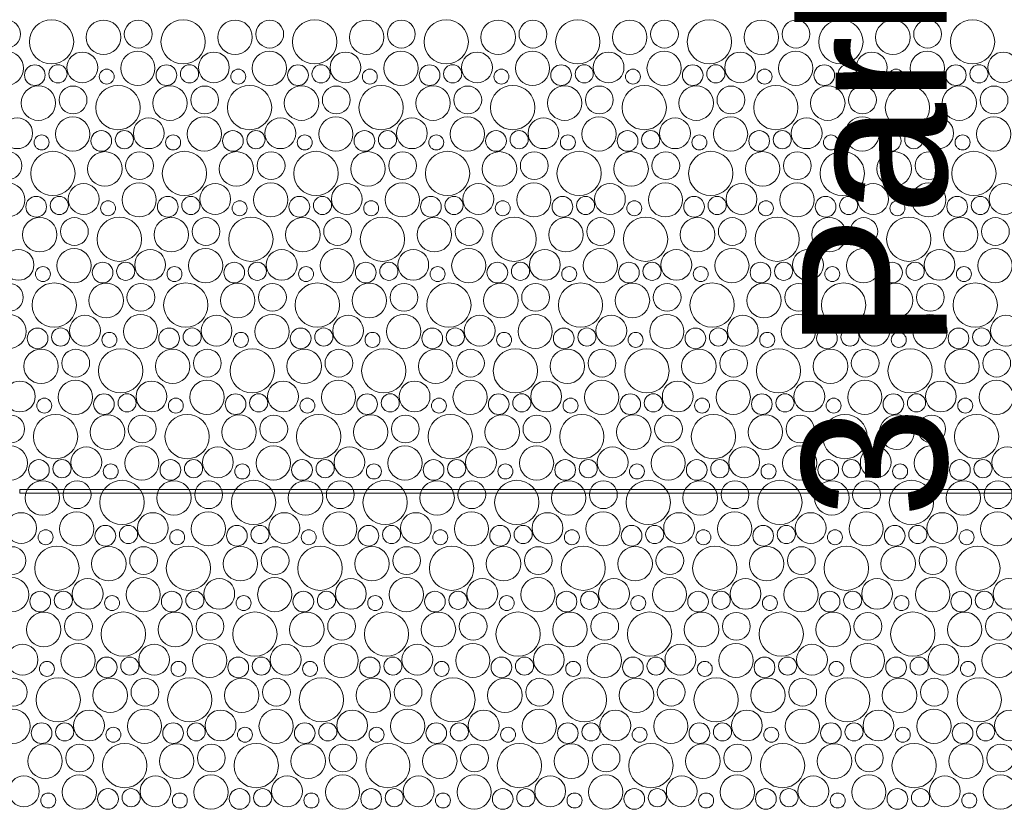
# Model space of a CAD drawing. Header units: metres. Extents: x -167 to 338, y -186 to 508.
# Tile 159 of 256: x 72.16 to 74.88, y 39.37 to 41.55. Entities that reach past the tile are written whole.
import ezdxf
from ezdxf.enums import TextEntityAlignment as Align

# ---------------------------------------------------------------- set-up
doc = ezdxf.new("R2010")
doc.units = ezdxf.units.M
doc.header["$MEASUREMENT"] = 0
doc.linetypes.add('Öffnungslinie Tür Fenster', pattern=[0.23, 0.15, -0.08])
for name, color, linetype in [('60 Gelände 2D Übersicht', 7, 'Continuous'), ('60 Stellplätze', 7, 'Continuous'), ('90 Allgemein Beschriftung', 7, 'Continuous')]:
    doc.layers.add(name, color=color, linetype=linetype)
doc.styles.add('ERSTELLTER_STIL_1', font='arial.ttf')
doc.styles.add('ERSTELLTER_STIL_2', font='arial.ttf')

# ---------------------------------------------------------------- blocks, each defined once
blk = doc.blocks.new('*X43', base_point=(27236.1321, 33357.279))
at = {"layer": '60 Gelände 2D Übersicht', "color": 9, "linetype": 'Continuous', "lineweight": 18}
for centre, radius in [((72.127, 41.514), 0.0384), ((72.2511, 41.4927), 0.0612), ((72.3947, 41.5052), 0.0477), ((72.4907, 41.514), 0.0384), ((72.6148, 41.4927), 0.0612), ((72.7584, 41.5052), 0.0477), ((72.8544, 41.514), 0.0384), ((72.9785, 41.4927), 0.0612), ((73.1221, 41.5052), 0.0477), ((73.2181, 41.514), 0.0384), ((73.3422, 41.4927), 0.0612), ((73.4858, 41.5052), 0.0477), ((73.5818, 41.514), 0.0384), ((73.7059, 41.4927), 0.0612), ((73.8495, 41.5052), 0.0477), ((73.9455, 41.514), 0.0384), ((74.0696, 41.4927), 0.0612), ((74.2132, 41.5052), 0.0477), ((74.3092, 41.514), 0.0384), ((74.4333, 41.4927), 0.0612), ((74.5769, 41.5052), 0.0477), ((74.6729, 41.514), 0.0384), ((74.7971, 41.4927), 0.0612), ((72.126, 41.4196), 0.0473), ((72.3362, 41.4218), 0.0426), ((72.4897, 41.4196), 0.0473), ((72.6999, 41.4218), 0.0426), ((72.8534, 41.4196), 0.0473), ((73.0636, 41.4218), 0.0426), ((73.2171, 41.4196), 0.0473), ((73.4273, 41.4218), 0.0426), ((73.5808, 41.4196), 0.0473), ((73.791, 41.4218), 0.0426), ((73.9445, 41.4196), 0.0473), ((74.1547, 41.4218), 0.0426), ((74.3082, 41.4196), 0.0473), ((74.5184, 41.4218), 0.0426), ((74.6719, 41.4196), 0.0473), ((74.8822, 41.4218), 0.0426), ((72.205, 41.4005), 0.0286), ((72.2688, 41.4041), 0.0251), ((72.5687, 41.4005), 0.0286), ((72.6325, 41.4041), 0.0251), ((72.9324, 41.4005), 0.0286), ((72.9962, 41.4041), 0.0251), ((73.2961, 41.4005), 0.0286), ((73.36, 41.4041), 0.0251), ((73.6598, 41.4005), 0.0286), ((73.7237, 41.4041), 0.0251), ((74.0235, 41.4005), 0.0286), ((74.0874, 41.4041), 0.0251), ((74.3872, 41.4005), 0.0286), ((74.4511, 41.4041), 0.0251), ((74.751, 41.4005), 0.0286), ((74.8148, 41.4041), 0.0251), ((72.4036, 41.3964), 0.0207), ((72.7673, 41.3964), 0.0207), ((73.131, 41.3964), 0.0207), ((73.4947, 41.3964), 0.0207), ((73.8584, 41.3964), 0.0207), ((74.2221, 41.3964), 0.0207), ((74.5858, 41.3964), 0.0207), ((72.2147, 41.3232), 0.0477), ((72.3107, 41.332), 0.0384), ((72.4348, 41.3107), 0.0612), ((72.5784, 41.3232), 0.0477), ((72.6744, 41.332), 0.0384), ((72.7985, 41.3107), 0.0612), ((72.9421, 41.3232), 0.0477), ((73.0381, 41.332), 0.0384), ((73.1622, 41.3107), 0.0612), ((73.3058, 41.3232), 0.0477), ((73.4018, 41.332), 0.0384), ((73.5259, 41.3107), 0.0612), ((73.6695, 41.3232), 0.0477), ((73.7655, 41.332), 0.0384), ((73.8896, 41.3107), 0.0612), ((74.0332, 41.3232), 0.0477), ((74.1292, 41.332), 0.0384), ((74.2533, 41.3107), 0.0612), ((74.3969, 41.3232), 0.0477), ((74.4929, 41.332), 0.0384), ((74.6171, 41.3107), 0.0612), ((74.7606, 41.3232), 0.0477), ((74.8567, 41.332), 0.0384), ((72.1562, 41.2398), 0.0426), ((72.3097, 41.2376), 0.0473), ((72.5199, 41.2398), 0.0426), ((72.6734, 41.2376), 0.0473), ((72.8836, 41.2398), 0.0426), ((73.0371, 41.2376), 0.0473), ((73.2473, 41.2398), 0.0426), ((73.4008, 41.2376), 0.0473), ((73.611, 41.2398), 0.0426), ((73.7645, 41.2376), 0.0473), ((73.9747, 41.2398), 0.0426), ((74.1282, 41.2376), 0.0473), ((74.3384, 41.2398), 0.0426), ((74.4919, 41.2376), 0.0473), ((74.7022, 41.2398), 0.0426), ((74.8556, 41.2376), 0.0473), ((72.3887, 41.2185), 0.0286), ((72.4525, 41.2221), 0.0251), ((72.7524, 41.2185), 0.0286), ((72.8162, 41.2221), 0.0251), ((73.1161, 41.2185), 0.0286), ((73.18, 41.2221), 0.0251), ((73.4798, 41.2185), 0.0286), ((73.5437, 41.2221), 0.0251), ((73.8435, 41.2185), 0.0286), ((73.9074, 41.2221), 0.0251), ((74.2072, 41.2185), 0.0286), ((74.2711, 41.2221), 0.0251), ((74.571, 41.2185), 0.0286), ((74.6348, 41.2221), 0.0251), ((72.2236, 41.2144), 0.0207), ((72.5873, 41.2144), 0.0207), ((72.951, 41.2144), 0.0207), ((73.3147, 41.2144), 0.0207), ((73.6784, 41.2144), 0.0207), ((74.0421, 41.2144), 0.0207), ((74.4058, 41.2144), 0.0207), ((74.7695, 41.2144), 0.0207), ((72.1307, 41.15), 0.0384), ((72.2548, 41.1287), 0.0612), ((72.3984, 41.1412), 0.0477), ((72.4944, 41.15), 0.0384), ((72.6185, 41.1287), 0.0612), ((72.7621, 41.1412), 0.0477), ((72.8581, 41.15), 0.0384), ((72.9822, 41.1287), 0.0612), ((73.1258, 41.1412), 0.0477), ((73.2218, 41.15), 0.0384), ((73.3459, 41.1287), 0.0612), ((73.4895, 41.1412), 0.0477), ((73.5855, 41.15), 0.0384), ((73.7096, 41.1287), 0.0612), ((73.8532, 41.1412), 0.0477), ((73.9492, 41.15), 0.0384), ((74.0733, 41.1287), 0.0612), ((74.2169, 41.1412), 0.0477), ((74.3129, 41.15), 0.0384), ((74.4371, 41.1287), 0.0612), ((74.5806, 41.1412), 0.0477), ((74.6767, 41.15), 0.0384), ((74.8008, 41.1287), 0.0612), ((72.1297, 41.0556), 0.0473), ((72.3399, 41.0578), 0.0426), ((72.4934, 41.0556), 0.0473), ((72.7036, 41.0578), 0.0426), ((72.8571, 41.0556), 0.0473), ((73.0673, 41.0578), 0.0426), ((73.2208, 41.0556), 0.0473), ((73.431, 41.0578), 0.0426), ((73.5845, 41.0556), 0.0473), ((73.7947, 41.0578), 0.0426), ((73.9482, 41.0556), 0.0473), ((74.1584, 41.0578), 0.0426), ((74.3119, 41.0556), 0.0473), ((74.5222, 41.0578), 0.0426), ((74.6756, 41.0556), 0.0473), ((74.8859, 41.0578), 0.0426), ((72.2087, 41.0365), 0.0286), ((72.2725, 41.0401), 0.0251), ((72.4073, 41.0324), 0.0207), ((72.5724, 41.0365), 0.0286), ((72.6362, 41.0401), 0.0251), ((72.771, 41.0324), 0.0207), ((72.9361, 41.0365), 0.0286), ((73, 41.0401), 0.0251), ((73.1347, 41.0324), 0.0207), ((73.2998, 41.0365), 0.0286), ((73.3637, 41.0401), 0.0251), ((73.4984, 41.0324), 0.0207), ((73.6635, 41.0365), 0.0286), ((73.7274, 41.0401), 0.0251), ((73.8621, 41.0324), 0.0207), ((74.0272, 41.0365), 0.0286), ((74.0911, 41.0401), 0.0251), ((74.2258, 41.0324), 0.0207), ((74.391, 41.0365), 0.0286), ((74.4548, 41.0401), 0.0251), ((74.5895, 41.0324), 0.0207), ((74.7547, 41.0365), 0.0286), ((74.8185, 41.0401), 0.0251), ((72.2184, 40.9592), 0.0477), ((72.3144, 40.968), 0.0384), ((72.4385, 40.9467), 0.0612), ((72.5821, 40.9592), 0.0477), ((72.6781, 40.968), 0.0384), ((72.8022, 40.9467), 0.0612), ((72.9458, 40.9592), 0.0477), ((73.0418, 40.968), 0.0384), ((73.1659, 40.9467), 0.0612), ((73.3095, 40.9592), 0.0477), ((73.4055, 40.968), 0.0384), ((73.5296, 40.9467), 0.0612), ((73.6732, 40.9592), 0.0477), ((73.7692, 40.968), 0.0384), ((73.8933, 40.9467), 0.0612), ((74.0369, 40.9592), 0.0477), ((74.1329, 40.968), 0.0384), ((74.2571, 40.9467), 0.0612), ((74.4006, 40.9592), 0.0477), ((74.4967, 40.968), 0.0384), ((74.6208, 40.9467), 0.0612), ((74.7643, 40.9592), 0.0477), ((74.8604, 40.968), 0.0384), ((72.1599, 40.8758), 0.0426), ((72.3134, 40.8736), 0.0473), ((72.5236, 40.8758), 0.0426), ((72.6771, 40.8736), 0.0473), ((72.8873, 40.8758), 0.0426), ((73.0408, 40.8736), 0.0473), ((73.251, 40.8758), 0.0426), ((73.4045, 40.8736), 0.0473), ((73.6147, 40.8758), 0.0426), ((73.7682, 40.8736), 0.0473), ((73.9784, 40.8758), 0.0426), ((74.1319, 40.8736), 0.0473), ((74.3422, 40.8758), 0.0426), ((74.4956, 40.8736), 0.0473), ((74.7059, 40.8758), 0.0426), ((74.8593, 40.8736), 0.0473), ((72.3924, 40.8545), 0.0286), ((72.4562, 40.8581), 0.0251), ((72.7561, 40.8545), 0.0286), ((72.82, 40.8581), 0.0251), ((73.1198, 40.8545), 0.0286), ((73.1837, 40.8581), 0.0251), ((73.4835, 40.8545), 0.0286), ((73.5474, 40.8581), 0.0251), ((73.8472, 40.8545), 0.0286), ((73.9111, 40.8581), 0.0251), ((74.211, 40.8545), 0.0286), ((74.2748, 40.8581), 0.0251), ((74.5747, 40.8545), 0.0286), ((74.6385, 40.8581), 0.0251), ((72.2273, 40.8504), 0.0207), ((72.591, 40.8504), 0.0207), ((72.9547, 40.8504), 0.0207), ((73.3184, 40.8504), 0.0207), ((73.6821, 40.8504), 0.0207), ((74.0458, 40.8504), 0.0207), ((74.4095, 40.8504), 0.0207), ((74.7732, 40.8504), 0.0207), ((72.1344, 40.786), 0.0384), ((72.2585, 40.7647), 0.0612), ((72.4021, 40.7772), 0.0477), ((72.4981, 40.786), 0.0384), ((72.6222, 40.7647), 0.0612), ((72.7658, 40.7772), 0.0477), ((72.8618, 40.786), 0.0384), ((72.9859, 40.7647), 0.0612), ((73.1295, 40.7772), 0.0477), ((73.2255, 40.786), 0.0384), ((73.3496, 40.7647), 0.0612), ((73.4932, 40.7772), 0.0477), ((73.5892, 40.786), 0.0384), ((73.7133, 40.7647), 0.0612), ((73.8569, 40.7772), 0.0477), ((73.9529, 40.786), 0.0384), ((74.0771, 40.7647), 0.0612), ((74.2206, 40.7772), 0.0477), ((74.3167, 40.786), 0.0384), ((74.4408, 40.7647), 0.0612), ((74.5843, 40.7772), 0.0477), ((74.6804, 40.786), 0.0384), ((74.8045, 40.7647), 0.0612), ((72.1334, 40.6916), 0.0473), ((72.3436, 40.6938), 0.0426), ((72.4971, 40.6916), 0.0473), ((72.7073, 40.6938), 0.0426), ((72.8608, 40.6916), 0.0473), ((73.071, 40.6938), 0.0426), ((73.2245, 40.6916), 0.0473), ((73.4347, 40.6938), 0.0426), ((73.5882, 40.6916), 0.0473), ((73.7984, 40.6938), 0.0426), ((73.9519, 40.6916), 0.0473), ((74.1622, 40.6938), 0.0426), ((74.3156, 40.6916), 0.0473), ((74.5259, 40.6938), 0.0426), ((74.6793, 40.6916), 0.0473), ((74.8896, 40.6938), 0.0426), ((72.2124, 40.6725), 0.0286), ((72.2762, 40.6761), 0.0251), ((72.5761, 40.6725), 0.0286), ((72.64, 40.6761), 0.0251), ((72.9398, 40.6725), 0.0286), ((73.0037, 40.6761), 0.0251), ((73.3035, 40.6725), 0.0286), ((73.3674, 40.6761), 0.0251), ((73.6672, 40.6725), 0.0286), ((73.7311, 40.6761), 0.0251), ((74.031, 40.6725), 0.0286), ((74.0948, 40.6761), 0.0251), ((74.3947, 40.6725), 0.0286), ((74.4585, 40.6761), 0.0251), ((74.7584, 40.6725), 0.0286), ((74.8222, 40.6761), 0.0251), ((72.411, 40.6684), 0.0207), ((72.7747, 40.6684), 0.0207), ((73.1384, 40.6684), 0.0207), ((73.5021, 40.6684), 0.0207), ((73.8658, 40.6684), 0.0207), ((74.2295, 40.6684), 0.0207), ((74.5932, 40.6684), 0.0207), ((72.2221, 40.5952), 0.0477), ((72.3181, 40.604), 0.0384), ((72.4422, 40.5827), 0.0612), ((72.5858, 40.5952), 0.0477), ((72.6818, 40.604), 0.0384), ((72.8059, 40.5827), 0.0612), ((72.9495, 40.5952), 0.0477), ((73.0455, 40.604), 0.0384), ((73.1696, 40.5827), 0.0612), ((73.3132, 40.5952), 0.0477), ((73.4092, 40.604), 0.0384), ((73.5333, 40.5827), 0.0612), ((73.6769, 40.5952), 0.0477), ((73.7729, 40.604), 0.0384), ((73.8971, 40.5827), 0.0612), ((74.0406, 40.5952), 0.0477), ((74.1367, 40.604), 0.0384), ((74.2608, 40.5827), 0.0612), ((74.4043, 40.5952), 0.0477), ((74.5004, 40.604), 0.0384), ((74.6245, 40.5827), 0.0612), ((74.768, 40.5952), 0.0477), ((74.8641, 40.604), 0.0384), ((72.3171, 40.5096), 0.0473), ((72.6808, 40.5096), 0.0473), ((73.0445, 40.5096), 0.0473), ((73.4082, 40.5096), 0.0473), ((73.7719, 40.5096), 0.0473), ((74.1356, 40.5096), 0.0473), ((74.4993, 40.5096), 0.0473), ((74.863, 40.5096), 0.0473), ((72.1636, 40.5118), 0.0426), ((72.5273, 40.5118), 0.0426), ((72.891, 40.5118), 0.0426), ((73.2547, 40.5118), 0.0426), ((73.6184, 40.5118), 0.0426), ((73.9822, 40.5118), 0.0426), ((74.3459, 40.5118), 0.0426), ((74.7096, 40.5118), 0.0426), ((72.231, 40.4864), 0.0207), ((72.3961, 40.4905), 0.0286), ((72.46, 40.4941), 0.0251), ((72.5947, 40.4864), 0.0207), ((72.7598, 40.4905), 0.0286), ((72.8237, 40.4941), 0.0251), ((72.9584, 40.4864), 0.0207), ((73.1235, 40.4905), 0.0286), ((73.1874, 40.4941), 0.0251), ((73.3221, 40.4864), 0.0207), ((73.4872, 40.4905), 0.0286), ((73.5511, 40.4941), 0.0251), ((73.6858, 40.4864), 0.0207), ((73.851, 40.4905), 0.0286), ((73.9148, 40.4941), 0.0251), ((74.0495, 40.4864), 0.0207), ((74.2147, 40.4905), 0.0286), ((74.2785, 40.4941), 0.0251), ((74.4132, 40.4864), 0.0207), ((74.5784, 40.4905), 0.0286), ((74.6422, 40.4941), 0.0251), ((74.7769, 40.4864), 0.0207), ((72.1381, 40.422), 0.0384), ((72.2622, 40.4007), 0.0612), ((72.4058, 40.4132), 0.0477), ((72.5018, 40.422), 0.0384), ((72.6259, 40.4007), 0.0612), ((72.7695, 40.4132), 0.0477), ((72.8655, 40.422), 0.0384), ((72.9896, 40.4007), 0.0612), ((73.1332, 40.4132), 0.0477), ((73.2292, 40.422), 0.0384), ((73.3533, 40.4007), 0.0612), ((73.4969, 40.4132), 0.0477), ((73.5929, 40.422), 0.0384), ((73.7171, 40.4007), 0.0612), ((73.8606, 40.4132), 0.0477), ((73.9567, 40.422), 0.0384), ((74.0808, 40.4007), 0.0612), ((74.2243, 40.4132), 0.0477), ((74.3204, 40.422), 0.0384), ((74.4445, 40.4007), 0.0612), ((74.588, 40.4132), 0.0477), ((74.6841, 40.422), 0.0384), ((74.8082, 40.4007), 0.0612), ((72.1371, 40.3276), 0.0473), ((72.3473, 40.3298), 0.0426), ((72.5008, 40.3276), 0.0473), ((72.711, 40.3298), 0.0426), ((72.8645, 40.3276), 0.0473), ((73.0747, 40.3298), 0.0426), ((73.2282, 40.3276), 0.0473), ((73.4384, 40.3298), 0.0426), ((73.5919, 40.3276), 0.0473), ((73.8022, 40.3298), 0.0426), ((73.9556, 40.3276), 0.0473), ((74.1659, 40.3298), 0.0426), ((74.3193, 40.3276), 0.0473), ((74.5296, 40.3298), 0.0426), ((74.683, 40.3276), 0.0473), ((74.8933, 40.3298), 0.0426), ((72.2161, 40.3085), 0.0286), ((72.28, 40.3121), 0.0251), ((72.4147, 40.3044), 0.0207), ((72.5798, 40.3085), 0.0286), ((72.6437, 40.3121), 0.0251), ((72.7784, 40.3044), 0.0207), ((72.9435, 40.3085), 0.0286), ((73.0074, 40.3121), 0.0251), ((73.1421, 40.3044), 0.0207), ((73.3072, 40.3085), 0.0286), ((73.3711, 40.3121), 0.0251), ((73.5058, 40.3044), 0.0207), ((73.671, 40.3085), 0.0286), ((73.7348, 40.3121), 0.0251), ((73.8695, 40.3044), 0.0207), ((74.0347, 40.3085), 0.0286), ((74.0985, 40.3121), 0.0251), ((74.2332, 40.3044), 0.0207), ((74.3984, 40.3085), 0.0286), ((74.4622, 40.3121), 0.0251), ((74.5969, 40.3044), 0.0207), ((74.7621, 40.3085), 0.0286), ((74.8259, 40.3121), 0.0251), ((72.2258, 40.2312), 0.0477), ((72.3218, 40.24), 0.0384), ((72.4459, 40.2187), 0.0612), ((72.5895, 40.2312), 0.0477), ((72.6855, 40.24), 0.0384), ((72.8096, 40.2187), 0.0612), ((72.9532, 40.2312), 0.0477), ((73.0492, 40.24), 0.0384), ((73.1733, 40.2187), 0.0612), ((73.3169, 40.2312), 0.0477), ((73.4129, 40.24), 0.0384), ((73.5371, 40.2187), 0.0612), ((73.6806, 40.2312), 0.0477), ((73.7767, 40.24), 0.0384), ((73.9008, 40.2187), 0.0612), ((74.0443, 40.2312), 0.0477), ((74.1404, 40.24), 0.0384), ((74.2645, 40.2187), 0.0612), ((74.408, 40.2312), 0.0477), ((74.5041, 40.24), 0.0384), ((74.6282, 40.2187), 0.0612), ((74.7717, 40.2312), 0.0477), ((74.8678, 40.24), 0.0384), ((72.1673, 40.1478), 0.0426), ((72.3208, 40.1457), 0.0473), ((72.531, 40.1478), 0.0426), ((72.6845, 40.1457), 0.0473), ((72.8947, 40.1478), 0.0426), ((73.0482, 40.1457), 0.0473), ((73.2584, 40.1478), 0.0426), ((73.4119, 40.1457), 0.0473), ((73.6222, 40.1478), 0.0426), ((73.7756, 40.1457), 0.0473), ((73.9859, 40.1478), 0.0426), ((74.1393, 40.1457), 0.0473), ((74.3496, 40.1478), 0.0426), ((74.503, 40.1457), 0.0473), ((74.7133, 40.1478), 0.0426), ((74.8668, 40.1457), 0.0473), ((72.3998, 40.1265), 0.0286), ((72.4637, 40.1301), 0.0251), ((72.7635, 40.1265), 0.0286), ((72.8274, 40.1301), 0.0251), ((73.1272, 40.1265), 0.0286), ((73.1911, 40.1301), 0.0251), ((73.491, 40.1265), 0.0286), ((73.5548, 40.1301), 0.0251), ((73.8547, 40.1265), 0.0286), ((73.9185, 40.1301), 0.0251), ((74.2184, 40.1265), 0.0286), ((74.2822, 40.1301), 0.0251), ((74.5821, 40.1265), 0.0286), ((74.6459, 40.1301), 0.0251), ((72.2347, 40.1224), 0.0207), ((72.5984, 40.1224), 0.0207), ((72.9621, 40.1224), 0.0207), ((73.3258, 40.1224), 0.0207), ((73.6895, 40.1224), 0.0207), ((74.0532, 40.1224), 0.0207), ((74.4169, 40.1224), 0.0207), ((74.7807, 40.1224), 0.0207), ((72.1418, 40.058), 0.0384), ((72.2659, 40.0367), 0.0612), ((72.4095, 40.0492), 0.0477), ((72.5055, 40.058), 0.0384), ((72.6296, 40.0367), 0.0612), ((72.7732, 40.0492), 0.0477), ((72.8692, 40.058), 0.0384), ((72.9933, 40.0367), 0.0612), ((73.1369, 40.0492), 0.0477), ((73.2329, 40.058), 0.0384), ((73.3571, 40.0367), 0.0612), ((73.5006, 40.0492), 0.0477), ((73.5967, 40.058), 0.0384), ((73.7208, 40.0367), 0.0612), ((73.8643, 40.0492), 0.0477), ((73.9604, 40.058), 0.0384), ((74.0845, 40.0367), 0.0612), ((74.228, 40.0492), 0.0477), ((74.3241, 40.058), 0.0384), ((74.4482, 40.0367), 0.0612), ((74.5917, 40.0492), 0.0477), ((74.6878, 40.058), 0.0384), ((74.8119, 40.0367), 0.0612), ((72.1408, 39.9637), 0.0473), ((72.351, 39.9658), 0.0426), ((72.5045, 39.9637), 0.0473), ((72.7147, 39.9658), 0.0426), ((72.8682, 39.9637), 0.0473), ((73.0784, 39.9658), 0.0426), ((73.2319, 39.9637), 0.0473), ((73.4422, 39.9658), 0.0426), ((73.5956, 39.9637), 0.0473), ((73.8059, 39.9658), 0.0426), ((73.9593, 39.9637), 0.0473), ((74.1696, 39.9658), 0.0426), ((74.323, 39.9637), 0.0473), ((74.5333, 39.9658), 0.0426), ((74.6868, 39.9637), 0.0473), ((74.897, 39.9658), 0.0426), ((72.2198, 39.9445), 0.0286), ((72.2837, 39.9481), 0.0251), ((72.4184, 39.9404), 0.0207), ((72.5835, 39.9445), 0.0286), ((72.6474, 39.9481), 0.0251), ((72.7821, 39.9404), 0.0207), ((72.9472, 39.9445), 0.0286), ((73.0111, 39.9481), 0.0251), ((73.1458, 39.9404), 0.0207), ((73.311, 39.9445), 0.0286), ((73.3748, 39.9481), 0.0251), ((73.5095, 39.9404), 0.0207), ((73.6747, 39.9445), 0.0286), ((73.7385, 39.9481), 0.0251), ((73.8732, 39.9404), 0.0207), ((74.0384, 39.9445), 0.0286), ((74.1022, 39.9481), 0.0251), ((74.2369, 39.9404), 0.0207), ((74.4021, 39.9445), 0.0286), ((74.4659, 39.9481), 0.0251), ((74.6007, 39.9404), 0.0207), ((74.7658, 39.9445), 0.0286), ((74.8296, 39.9481), 0.0251), ((72.2295, 39.8672), 0.0477), ((72.3255, 39.876), 0.0384), ((72.4496, 39.8547), 0.0612), ((72.5932, 39.8672), 0.0477), ((72.6892, 39.876), 0.0384), ((72.8133, 39.8547), 0.0612), ((72.9569, 39.8672), 0.0477), ((73.0529, 39.876), 0.0384), ((73.1771, 39.8547), 0.0612), ((73.3206, 39.8672), 0.0477), ((73.4167, 39.876), 0.0384), ((73.5408, 39.8547), 0.0612), ((73.6843, 39.8672), 0.0477), ((73.7804, 39.876), 0.0384), ((73.9045, 39.8547), 0.0612), ((74.048, 39.8672), 0.0477), ((74.1441, 39.876), 0.0384), ((74.2682, 39.8547), 0.0612), ((74.4117, 39.8672), 0.0477), ((74.5078, 39.876), 0.0384), ((74.6319, 39.8547), 0.0612), ((74.7754, 39.8672), 0.0477), ((74.8715, 39.876), 0.0384), ((72.171, 39.7838), 0.0426), ((72.3245, 39.7817), 0.0473), ((72.5347, 39.7838), 0.0426), ((72.6882, 39.7817), 0.0473), ((72.8984, 39.7838), 0.0426), ((73.0519, 39.7817), 0.0473), ((73.2622, 39.7838), 0.0426), ((73.4156, 39.7817), 0.0473), ((73.6259, 39.7838), 0.0426), ((73.7793, 39.7817), 0.0473), ((73.9896, 39.7838), 0.0426), ((74.143, 39.7817), 0.0473), ((74.3533, 39.7838), 0.0426), ((74.5068, 39.7817), 0.0473), ((74.717, 39.7838), 0.0426), ((74.8705, 39.7817), 0.0473), ((72.2384, 39.7584), 0.0207), ((72.4035, 39.7626), 0.0286), ((72.4674, 39.7661), 0.0251), ((72.6021, 39.7584), 0.0207), ((72.7672, 39.7626), 0.0286), ((72.8311, 39.7661), 0.0251), ((72.9658, 39.7584), 0.0207), ((73.131, 39.7626), 0.0286), ((73.1948, 39.7661), 0.0251), ((73.3295, 39.7584), 0.0207), ((73.4947, 39.7626), 0.0286), ((73.5585, 39.7661), 0.0251), ((73.6932, 39.7584), 0.0207), ((73.8584, 39.7626), 0.0286), ((73.9222, 39.7661), 0.0251), ((74.0569, 39.7584), 0.0207), ((74.2221, 39.7626), 0.0286), ((74.2859, 39.7661), 0.0251), ((74.4207, 39.7584), 0.0207), ((74.5858, 39.7626), 0.0286), ((74.6496, 39.7661), 0.0251), ((74.7844, 39.7584), 0.0207), ((72.1455, 39.694), 0.0384), ((72.2696, 39.6728), 0.0612), ((72.4132, 39.6852), 0.0477), ((72.5092, 39.694), 0.0384), ((72.6333, 39.6728), 0.0612), ((72.7769, 39.6852), 0.0477), ((72.8729, 39.694), 0.0384), ((72.9971, 39.6728), 0.0612), ((73.1406, 39.6852), 0.0477), ((73.2367, 39.694), 0.0384), ((73.3608, 39.6728), 0.0612), ((73.5043, 39.6852), 0.0477), ((73.6004, 39.694), 0.0384), ((73.7245, 39.6728), 0.0612), ((73.868, 39.6852), 0.0477), ((73.9641, 39.694), 0.0384), ((74.0882, 39.6728), 0.0612), ((74.2317, 39.6852), 0.0477), ((74.3278, 39.694), 0.0384), ((74.4519, 39.6728), 0.0612), ((74.5954, 39.6852), 0.0477), ((74.6915, 39.694), 0.0384), ((74.8156, 39.6728), 0.0612), ((72.1445, 39.5997), 0.0473), ((72.3547, 39.6018), 0.0426), ((72.5082, 39.5997), 0.0473), ((72.7184, 39.6018), 0.0426), ((72.8719, 39.5997), 0.0473), ((73.0822, 39.6018), 0.0426), ((73.2356, 39.5997), 0.0473), ((73.4459, 39.6018), 0.0426), ((73.5993, 39.5997), 0.0473), ((73.8096, 39.6018), 0.0426), ((73.963, 39.5997), 0.0473), ((74.1733, 39.6018), 0.0426), ((74.3268, 39.5997), 0.0473), ((74.537, 39.6018), 0.0426), ((74.6905, 39.5997), 0.0473), ((74.9007, 39.6018), 0.0426), ((72.2235, 39.5806), 0.0286), ((72.2874, 39.5841), 0.0251), ((72.5872, 39.5806), 0.0286), ((72.6511, 39.5841), 0.0251), ((72.951, 39.5806), 0.0286), ((73.0148, 39.5841), 0.0251), ((73.3147, 39.5806), 0.0286), ((73.3785, 39.5841), 0.0251), ((73.6784, 39.5806), 0.0286), ((73.7422, 39.5841), 0.0251), ((74.0421, 39.5806), 0.0286), ((74.1059, 39.5841), 0.0251), ((74.4058, 39.5806), 0.0286), ((74.4696, 39.5841), 0.0251), ((74.7695, 39.5806), 0.0286), ((74.8333, 39.5841), 0.0251), ((72.4221, 39.5764), 0.0207), ((72.7858, 39.5764), 0.0207), ((73.1495, 39.5764), 0.0207), ((73.5132, 39.5764), 0.0207), ((73.8769, 39.5764), 0.0207), ((74.2407, 39.5764), 0.0207), ((74.6044, 39.5764), 0.0207), ((72.2332, 39.5032), 0.0477), ((72.3292, 39.512), 0.0384), ((72.4533, 39.4908), 0.0612), ((72.5969, 39.5032), 0.0477), ((72.6929, 39.512), 0.0384), ((72.8171, 39.4908), 0.0612), ((72.9606, 39.5032), 0.0477), ((73.0567, 39.512), 0.0384), ((73.1808, 39.4908), 0.0612), ((73.3243, 39.5032), 0.0477), ((73.4204, 39.512), 0.0384), ((73.5445, 39.4908), 0.0612), ((73.688, 39.5032), 0.0477), ((73.7841, 39.512), 0.0384), ((73.9082, 39.4908), 0.0612), ((74.0517, 39.5032), 0.0477), ((74.1478, 39.512), 0.0384), ((74.2719, 39.4908), 0.0612), ((74.4154, 39.5032), 0.0477), ((74.5115, 39.512), 0.0384), ((74.6356, 39.4908), 0.0612), ((74.7792, 39.5032), 0.0477), ((74.8752, 39.512), 0.0384), ((72.1747, 39.4198), 0.0426), ((72.3282, 39.4177), 0.0473), ((72.5384, 39.4198), 0.0426), ((72.6919, 39.4177), 0.0473), ((72.9022, 39.4198), 0.0426), ((73.0556, 39.4177), 0.0473), ((73.2659, 39.4198), 0.0426), ((73.4193, 39.4177), 0.0473), ((73.6296, 39.4198), 0.0426), ((73.783, 39.4177), 0.0473), ((73.9933, 39.4198), 0.0426), ((74.1468, 39.4177), 0.0473), ((74.357, 39.4198), 0.0426), ((74.5105, 39.4177), 0.0473), ((74.7207, 39.4198), 0.0426), ((74.8742, 39.4177), 0.0473), ((72.2421, 39.3944), 0.0207), ((72.4072, 39.3986), 0.0286), ((72.4711, 39.4021), 0.0251), ((72.6058, 39.3944), 0.0207), ((72.771, 39.3986), 0.0286), ((72.8348, 39.4021), 0.0251), ((72.9695, 39.3944), 0.0207), ((73.1347, 39.3986), 0.0286), ((73.1985, 39.4021), 0.0251), ((73.3332, 39.3944), 0.0207), ((73.4984, 39.3986), 0.0286), ((73.5622, 39.4021), 0.0251), ((73.6969, 39.3944), 0.0207), ((73.8621, 39.3986), 0.0286), ((73.9259, 39.4021), 0.0251), ((74.0607, 39.3944), 0.0207), ((74.2258, 39.3986), 0.0286), ((74.2896, 39.4021), 0.0251), ((74.4244, 39.3944), 0.0207), ((74.5895, 39.3986), 0.0286), ((74.6533, 39.4021), 0.0251), ((74.7881, 39.3944), 0.0207)]:
    blk.add_circle(centre, radius, dxfattribs=at)
blk = doc.blocks.new('Parkplätze 27_2')
at = {"layer": '60 Stellplätze', "color": 7, "linetype": 'Continuous', "lineweight": 13, "flags": 128}
blk.add_lwpolyline([(2.745, 0), (2.755, 0), (2.755, 5.4989), (2.745, 5.4989)], close=True, dxfattribs=at)
at = {"layer": '60 Stellplätze', "color": 7, "linetype": 'Continuous', "lineweight": 13, "style": 'ERSTELLTER_STIL_2'}
for tag, p in [('num_start_0', (0.4, 0.4146)), ('num_start_1', (3.15, 0.4171)), ('num_start_2', (5.9, 0.4146))]:
    blk.add_attdef(tag, text='', height=0.3, dxfattribs=at).set_placement(p, align=Align.MIDDLE_CENTER)

msp = doc.modelspace()

# ---------------------------------------------------------------- block references
at = {"layer": '60 Gelände 2D Übersicht', "color": 9, "linetype": 'Öffnungslinie Tür Fenster', "lineweight": 18}
msp.add_blockref('*X43', (27236.1321, 33357.279), dxfattribs=at)
at = {"layer": '60 Stellplätze', "color": 7, "linetype": 'Continuous', "lineweight": 13, "rotation": 89.9945255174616}
msp.add_blockref('Parkplätze 27_2', (77.6619, 37.4991), dxfattribs=at)

# ---------------------------------------------------------------- texts
at = {"layer": '90 Allgemein Beschriftung', "color": 7, "linetype": 'Continuous', "lineweight": 13, "insert": (74.3257, 40.1741), "char_height": 0.4, "attachment_point": 1, "rotation": 90, "style": 'ERSTELLTER_STIL_1'}
msp.add_mtext('\\A1;{\\pql;\\fArial|b0|i0|c0|p0;\\W1.000000;3\\fArial|b0|i0|c0|p0;\\W1.000000; Parkplätze}', dxfattribs=at)

doc.saveas('drawing.dxf')
